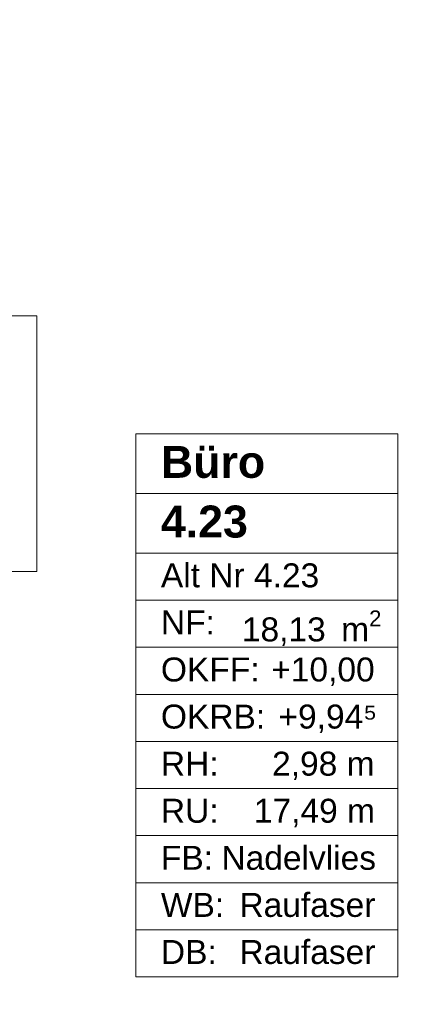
# Model space of a CAD drawing. Header units: metres. Extents: x -3.6 to 90.7, y -11.1 to 18.
# Tile 224 of 256: x 27.9 to 29.1, y 0.9 to 3.9. Entities that reach past the tile are written whole.
import ezdxf

# ---------------------------------------------------------------- set-up
doc = ezdxf.new("R2010")
doc.units = ezdxf.units.M
doc.header["$MEASUREMENT"] = 0
doc.linetypes.add('Wipeout_Contour', pattern=[1, 0, -1])
for name, color, linetype in [('152 - Bemaßung_ Beschriftung.Ausbau', 7, 'Continuous'), ('401 - Zone.Raum_ Raumbegrenzung_ Whg.', 7, 'Continuous'), ('701 - Einrichtung.Möbel', 7, 'Continuous')]:
    doc.layers.add(name, color=color, linetype=linetype)
doc.styles.add('ERSTELLTER_STIL_1', font='txt')
doc.styles.add('ERSTELLTER_STIL_2', font='txt')
doc.dimstyles.new('ERSTELLTER_STIL__1', dxfattribs={"dimtxt": 0.1, "dimasz": 0.0532, "dimexe": 0.18, "dimexo": 0.0625, "dimgap": 0, "dimtad": 1, "dimzin": 0, "dimdsep": 46, "dimtxsty": 'ERSTELLTER_STIL_2', "dimblk": 'ARROWHEAD_2', "dimblk1": 'ARROWHEAD_2', "dimblk2": 'ARROWHEAD_2', "dimcen": 0.09, "dimse1": 1, "dimse2": 1, "dimclrd": 7, "dimclre": 7, "dimclrt": 7, "dimazin": 0, "dimtfac": 1, "dimtdec": 4, "dimtmove": 0, "dimatfit": 3, "dimfxl": 1, "dimtolj": 1, "dimtzin": 0, "dimarcsym": 0})
doc.dimstyles.new('ERSTELLTER_STIL__3', dxfattribs={"dimtxt": 0.1, "dimasz": 0.0532, "dimexe": 0.18, "dimexo": 0.0625, "dimgap": 0, "dimtad": 1, "dimtih": 1, "dimtoh": 1, "dimzin": 0, "dimdsep": 46, "dimtxsty": 'ERSTELLTER_STIL_2', "dimblk": 'ARROWHEAD_2', "dimblk1": 'ARROWHEAD_2', "dimblk2": 'ARROWHEAD_2', "dimcen": 0.09, "dimse1": 1, "dimse2": 1, "dimclrd": 7, "dimclre": 7, "dimclrt": 7, "dimazin": 0, "dimtfac": 1, "dimtdec": 4, "dimtmove": 0, "dimatfit": 3, "dimfxl": 1, "dimtolj": 1, "dimtzin": 0, "dimarcsym": 0})

# ---------------------------------------------------------------- blocks, each defined once
blk = doc.blocks.new('*D432')
at = {"layer": '152 - Bemaßung_ Beschriftung.Ausbau', "color": 7, "linetype": 'Continuous', "lineweight": 5}
for p, q in [((25.8202, -4.525), (25.7798, -4.595)), ((25.8, -4.6125), (25.8, -4.5075)), ((29.2802, -4.525), (29.2398, -4.595)), ((29.26, -4.6125), (29.26, -4.5075)), ((25.8, -4.56), (29.26, -4.56))]:
    blk.add_line(p, q, dxfattribs=at)
at = {"layer": '152 - Bemaßung_ Beschriftung.Ausbau', "color": 7, "lineweight": 5, "char_height": 0.1, "attachment_point": 7, "style": 'ERSTELLTER_STIL_2'}
for s, insert in [('\\A1;{\\pql;\\fArial|b0|i0|c0|p38;3,46}', (27.3211, -4.54)), ('\\A1;{\\pql;\\fArial|b0|i0|c0|p38;15}', (29.088, -4.54))]:
    blk.add_mtext(s, dxfattribs=dict(at, insert=insert))
blk = doc.blocks.new('ARROWHEAD_2')
at = {"color": 0, "linetype": 'Continuous', "lineweight": 0}
for p, q in [((-0.378, -0.655), (0.378, 0.655)), ((0, 0), (-1, 0))]:
    blk.add_line(p, q, dxfattribs=at)
blk = doc.blocks.new('*D611')
at = {"layer": '152 - Bemaßung_ Beschriftung.Ausbau', "color": 7, "linetype": 'Continuous', "lineweight": 5}
for p, q in [((45.7803, 0.245), (45.7803, 3.72)), ((45.7453, 0.2652), (45.8153, 0.2248)), ((45.8328, 0.245), (45.7278, 0.245)), ((45.7803, 0.005), (45.7803, 0.245)), ((45.8328, 0.005), (45.7278, 0.005)), ((45.7453, 0.0252), (45.8153, -0.0152)), ((45.7803, -0.0292), (45.7803, 0.005))]:
    blk.add_line(p, q, dxfattribs=at)
at = {"color": 254, "linetype": 'Wipeout_Contour', "lineweight": 0, "ltscale": 182.85335}
blk.add_wipeout([(45.7818, 0.0277), (45.7818, 0.2223), (45.6389, 0.2223), (45.6389, 0.0277)], dxfattribs=at).dxf.layer = '152 - Bemaßung_ Beschriftung.Ausbau'
at = {"layer": '152 - Bemaßung_ Beschriftung.Ausbau', "color": 7, "lineweight": 5, "insert": (45.7603, 0.0491), "char_height": 0.1, "attachment_point": 7, "rotation": 90, "style": 'ERSTELLTER_STIL_2'}
blk.add_mtext('\\A1;{\\pql;\\fArial|b0|i0|c0|p38;24}', dxfattribs=at)
blk = doc.blocks.new('*D612')
at = {"layer": '152 - Bemaßung_ Beschriftung.Ausbau', "color": 7, "linetype": 'Continuous', "lineweight": 5}
for p, q in [((45.7453, 3.7402), (45.8153, 3.6998)), ((45.8328, 3.72), (45.7278, 3.72)), ((45.7803, 0.245), (45.7803, 3.72)), ((45.7453, 0.2652), (45.8153, 0.2248))]:
    blk.add_line(p, q, dxfattribs=at)
at = {"layer": '152 - Bemaßung_ Beschriftung.Ausbau', "color": 7, "lineweight": 5, "char_height": 0.1, "attachment_point": 7, "rotation": 90, "style": 'ERSTELLTER_STIL_2'}
for s, insert in [('\\A1;{\\pql;\\fArial|b0|i0|c0|p38;17\\fArial|b0|i0|c0|p38;\\A1{\\H.66x;\\S5^  ;}}', (45.7614, 3.4979)), ('\\A1;{\\pql;\\fArial|b0|i0|c0|p38;3,47\\fArial|b0|i0|c0|p38;\\A1{\\H.66x;\\S5^  ;}}', (45.7797, 1.7235))]:
    blk.add_mtext(s, dxfattribs=dict(at, insert=insert))

msp = doc.modelspace()

# ---------------------------------------------------------------- linework, layer by layer
at = {"layer": '401 - Zone.Raum_ Raumbegrenzung_ Whg.', "color": 7, "linetype": 'Continuous', "lineweight": 9}
for p, q in [((29.128, 2.6408), (28.3091, 2.6408)), ((28.3091, 2.6408), (28.3091, 0.9417)), ((28.3091, 2.6408), (29.128, 2.6408)), ((28.3091, 2.4542), (28.3091, 2.6408)), ((29.128, 0.9417), (29.128, 2.6408)), ((29.128, 2.6408), (29.128, 2.4542)), ((29.128, 2.4542), (28.3091, 2.4542)), ((28.3091, 2.4542), (29.128, 2.4542)), ((28.3091, 2.2676), (28.3091, 2.4542)), ((29.128, 2.4542), (29.128, 2.2676)), ((29.128, 2.2676), (28.3091, 2.2676)), ((28.3091, 2.2676), (29.128, 2.2676)), ((28.3091, 2.1203), (28.3091, 2.2676)), ((29.128, 2.2676), (29.128, 2.1203)), ((29.128, 2.1203), (28.3091, 2.1203)), ((28.3091, 2.1203), (29.128, 2.1203)), ((28.3091, 1.973), (28.3091, 2.1203)), ((29.128, 2.1203), (29.128, 1.973)), ((29.128, 1.973), (28.3091, 1.973)), ((28.3091, 1.973), (29.128, 1.973)), ((28.3091, 1.8256), (28.3091, 1.973)), ((29.128, 1.973), (29.128, 1.8256)), ((29.128, 1.8256), (28.3091, 1.8256)), ((28.3091, 1.8256), (29.128, 1.8256)), ((28.3091, 1.6783), (28.3091, 1.8256)), ((29.128, 1.8256), (29.128, 1.6783)), ((29.128, 1.6783), (28.3091, 1.6783)), ((28.3091, 1.6783), (29.128, 1.6783)), ((28.3091, 1.531), (28.3091, 1.6783)), ((29.128, 1.6783), (29.128, 1.531)), ((29.128, 1.531), (28.3091, 1.531)), ((28.3091, 1.531), (29.128, 1.531)), ((28.3091, 1.3837), (28.3091, 1.531)), ((29.128, 1.531), (29.128, 1.3837)), ((29.128, 1.3837), (28.3091, 1.3837)), ((28.3091, 1.3837), (29.128, 1.3837)), ((28.3091, 1.2364), (28.3091, 1.3837)), ((29.128, 1.3837), (29.128, 1.2364)), ((29.128, 1.2364), (28.3091, 1.2364)), ((28.3091, 1.2364), (29.128, 1.2364)), ((28.3091, 1.089), (28.3091, 1.2364)), ((29.128, 1.2364), (29.128, 1.089)), ((29.128, 1.089), (28.3091, 1.089)), ((28.3091, 1.089), (29.128, 1.089)), ((28.3091, 0.9417), (28.3091, 1.089)), ((29.128, 1.089), (29.128, 0.9417)), ((28.3091, 0.9417), (29.128, 0.9417)), ((29.128, 0.9417), (28.3091, 0.9417))]:
    msp.add_line(p, q, dxfattribs=at)

# ---------------------------------------------------------------- texts
at = {"layer": '401 - Zone.Raum_ Raumbegrenzung_ Whg.', "color": 7, "lineweight": 9, "attachment_point": 1}
for s, insert, char_height, style in [('\\A1;{\\pqj;\\pt0;\\fArial|b1|i0|c0|p38;}', (29.0494, 2.6261), 0.1, 'ERSTELLTER_STIL_1'), ('\\A1;{\\pqj;\\pt0;\\fArial|b1|i0|c0|p38;Büro}', (28.3877, 2.6032), 0.1, 'ERSTELLTER_STIL_1'), ('\\A1;{\\pqj;\\pt0;\\fArial|b1|i0|c0|p38;}', (29.0494, 2.4395), 0.1, 'ERSTELLTER_STIL_1'), ('\\A1;{\\pql;\\pt0;\\fArial|b1|i0|c0|p38;4.23}', (28.3877, 2.4166), 0.1, 'ERSTELLTER_STIL_1'), ('\\A1;{\\pqj;\\pt0;\\fArial|b0|i0|c0|p38;}', (29.0494, 2.2529), 0.075, 'ERSTELLTER_STIL_2'), ('\\A1;{\\pqj;\\pt0;\\fArial|b0|i0|c0|p38;Alt Nr 4.23}', (28.3877, 2.2357), 0.075, 'ERSTELLTER_STIL_2'), ('\\A1;{\\pqj;\\pt0;\\fArial|b0|i0|c0|p38;NF: }', (28.3877, 2.0884), 0.075, 'ERSTELLTER_STIL_2'), ('\\A1;{\\pql;\\pt0,0.05;\\fArial|b0|i0|c0|p38;18,13\\fArial|b0|i0|c0|p38;\\A1{\\H.66x;\\S^  ;}\\fArial|b0|i0|c0|p38; m\\fArial|b0|i0|c0|p38;\\A1{\\H.66x;\\S2^  ;}}', (28.6408, 2.0884), 0.075, 'ERSTELLTER_STIL_2'), ('\\A1;{\\pqj;\\pt0;\\fArial|b0|i0|c0|p38;OKFF: }', (28.3877, 1.9411), 0.075, 'ERSTELLTER_STIL_2'), ('\\A1;{\\pqj;\\pt0;\\fArial|b0|i0|c0|p38;+10,00}', (28.7326, 1.9411), 0.075, 'ERSTELLTER_STIL_2'), ('\\A1;{\\pqj;\\pt0;\\fArial|b0|i0|c0|p38;OKRB: }', (28.3877, 1.7938), 0.075, 'ERSTELLTER_STIL_2'), ('\\A1;{\\pqj;\\pt0;\\fArial|b0|i0|c0|p38;+9,94⁵}', (28.7552, 1.7938), 0.075, 'ERSTELLTER_STIL_2'), ('\\A1;{\\pqj;\\pt0;\\fArial|b0|i0|c0|p38;RH: }', (28.3877, 1.6464), 0.075, 'ERSTELLTER_STIL_2'), ('\\A1;{\\pqj;\\pt0;\\fArial|b0|i0|c0|p38;2,98 m}', (28.7353, 1.6464), 0.075, 'ERSTELLTER_STIL_2'), ('\\A1;{\\pqj;\\pt0;\\fArial|b0|i0|c0|p38;RU: }', (28.3877, 1.4991), 0.075, 'ERSTELLTER_STIL_2'), ('\\A1;{\\pqj;\\pt0;\\fArial|b0|i0|c0|p38;17,49 m}', (28.6784, 1.4991), 0.075, 'ERSTELLTER_STIL_2'), ('\\A1;{\\pqj;\\pt0;\\fArial|b0|i0|c0|p38;Nadelvlies}', (28.5769, 1.3518), 0.075, 'ERSTELLTER_STIL_2'), ('\\A1;{\\pqj;\\pt0;\\fArial|b0|i0|c0|p38;FB: }', (28.3877, 1.3518), 0.075, 'ERSTELLTER_STIL_2'), ('\\A1;{\\pqj;\\pt0;\\fArial|b0|i0|c0|p38;WB: }', (28.3877, 1.2045), 0.075, 'ERSTELLTER_STIL_2'), ('\\A1;{\\pqj;\\pt0;\\fArial|b0|i0|c0|p38;Raufaser}', (28.6332, 1.2045), 0.075, 'ERSTELLTER_STIL_2'), ('\\A1;{\\pqj;\\pt0;\\fArial|b0|i0|c0|p38;DB: }', (28.3877, 1.0572), 0.075, 'ERSTELLTER_STIL_2'), ('\\A1;{\\pqj;\\pt0;\\fArial|b0|i0|c0|p38;Raufaser}', (28.6332, 1.0572), 0.075, 'ERSTELLTER_STIL_2')]:
    msp.add_mtext(s, dxfattribs=dict(at, insert=insert, char_height=char_height, style=style))

# ---------------------------------------------------------------- wipeouts: each hides what was drawn before it
at = {"color": 254, "linetype": 'Wipeout_Contour', "lineweight": 0, "ltscale": 161.670677}
msp.add_wipeout([(25.8, 3.01), (25.8, 1.01), (26.6, 1.01), (26.6, 2.21), (28, 2.21), (28, 3.01)], dxfattribs=at).dxf.layer = '701 - Einrichtung.Möbel'

# ---------------------------------------------------------------- next in the draw order: linework, layer by layer
at = {"layer": '701 - Einrichtung.Möbel', "color": 7, "linetype": 'Continuous', "lineweight": 5, "flags": 128}
msp.add_lwpolyline([(25.8, 3.01), (25.8, 1.01), (26.6, 1.01), (26.6, 2.21), (28, 2.21), (28, 3.01)], close=True, dxfattribs=at)

# ---------------------------------------------------------------- next in the draw order: dimensions: what is measured, and where the dimension line sits
at = {"layer": '152 - Bemaßung_ Beschriftung.Ausbau', "color": 7, "linetype": 'Continuous', "lineweight": 5}
dim = msp.add_linear_dim(base=(29.26, -4.56), p1=(25.8, 2.95), p2=(29.26, 3.1197), dimstyle='ERSTELLTER_STIL__3', dxfattribs=at)
dim.commit()
dim.dimension.update_dxf_attribs({"geometry": '*D432', "text_midpoint": (27.451, -4.49), "dimtype": 160})

# ---------------------------------------------------------------- next in the draw order: dimensions: what is measured, and where the dimension line sits
dim = msp.add_linear_dim(base=(45.7803, 0.245), p1=(45.7803, 0.005), p2=(22.1775, 0.245), angle=90, dimstyle='ERSTELLTER_STIL__1', dxfattribs=at)
dim.commit()
dim.dimension.update_dxf_attribs({"geometry": '*D611', "text_midpoint": (45.7103, 0.1253), "dimtype": 160, "text_rotation": 90})

# ---------------------------------------------------------------- next in the draw order: dimensions: what is measured, and where the dimension line sits
dim = msp.add_linear_dim(base=(45.780333, 3.719998), p1=(22.1775, 0.245), p2=(44.709987, 3.719998), angle=90, dimstyle='ERSTELLTER_STIL__1', dxfattribs=at)
dim.commit()
dim.dimension.update_dxf_attribs({"geometry": '*D612', "text_midpoint": (45.710333, 1.988441), "dimtype": 160, "text_rotation": 90})

doc.saveas('drawing.dxf')
